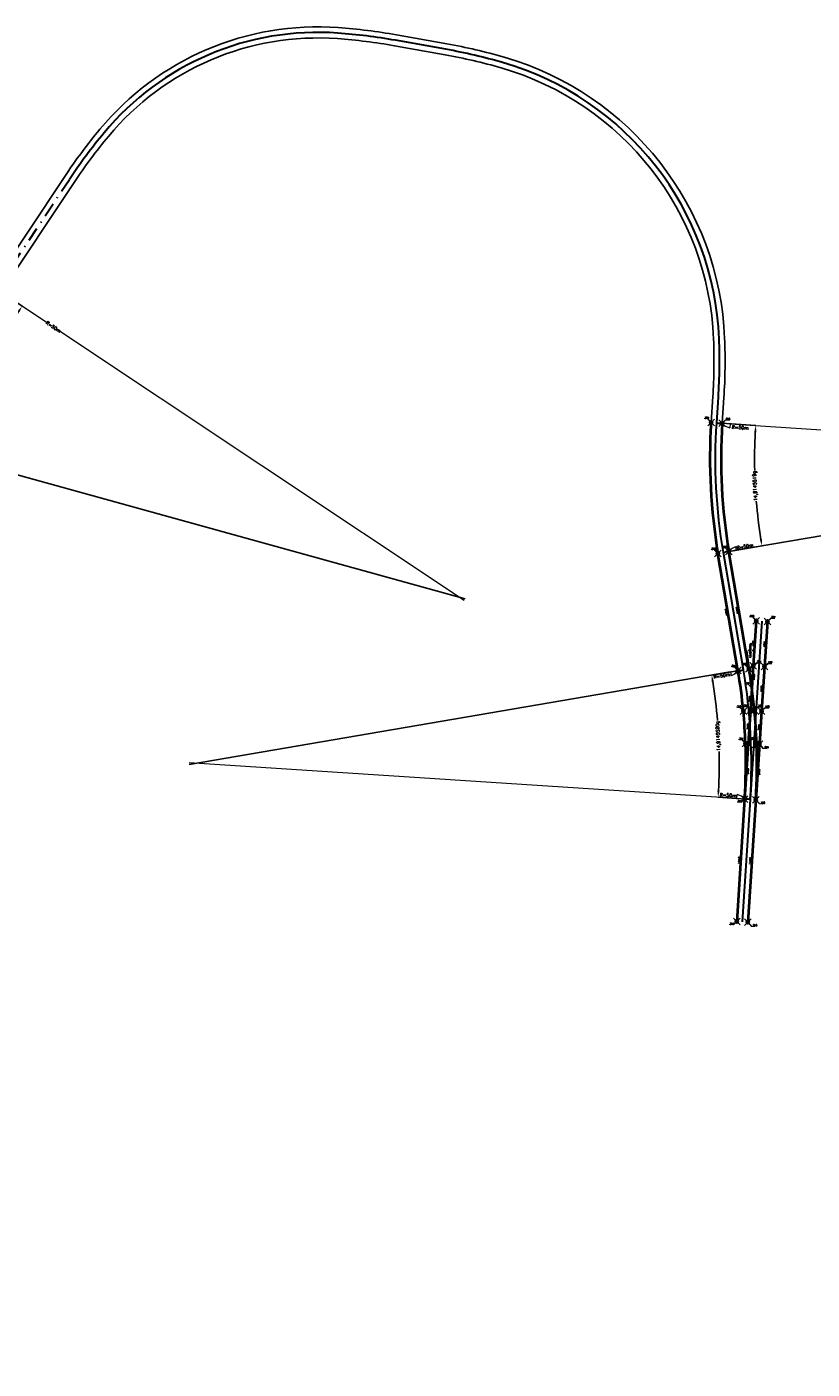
# Model space of a CAD drawing. Header units: metres. Extents: x 6603774 to 6604307, y 5739787 to 5740703.
# Tile 28 of 30: x 6604125 to 6604195, y 5739908 to 5740029. Entities that reach past the tile are written whole.
import ezdxf

# ---------------------------------------------------------------- set-up
doc = ezdxf.new("R2010")
doc.units = ezdxf.units.M
doc.header["$PDMODE"] = 35
doc.header["$PDSIZE"] = 0.3
doc.linetypes.add('DASHDOT', pattern=[25.4, 12.7, -6.35, 0, -6.35])
doc.layers.add('-punkty-specyf', color=7, linetype='Continuous')
for name, color, linetype, lineweight in [('-spec-dług-szyn', 7, 'Continuous', 20), ('-spec-wym-k-zewn', 30, 'Continuous', 13), ('-spec-wym-kąt-blok', 160, 'Continuous', 13), ('mat-szyna 76C1(VK Ri60)', 3, 'Continuous', 40), ('mat-szyna R60R2', 7, 'Continuous', 40), ('OSIE_TORU', 10, 'DASHDOT', 30), ('szyna 59R2 (między zwr. a krzyż.)', 222, 'Continuous', 40), ('szyna 60R2 (między zwr. a krzyż.)', 254, 'Continuous', 40), ('T_szyny 60R2 R290', 14, 'Continuous', 40), ('wsp-KrzyżownicRZ', 1, 'Continuous', 15), ('wsp-tocznej-szyn RZ', 114, 'Continuous', 15), ('zwrotnica R50m', 140, 'Continuous', 40)]:
    doc.layers.add(name, color=color, linetype=linetype, lineweight=lineweight)
doc.styles.add('dług-szyn', font='txt.shx')
doc.styles.add('prom-specyf', font='txt.shx')
doc.styles.add('WSP', font='txt.shx', dxfattribs={"width": 0.8})
doc.dimstyles.new('Długości-szyn-spec', dxfattribs={"dimtxt": 0.15, "dimasz": 0.01, "dimexe": 1.25, "dimexo": 0, "dimgap": 0, "dimtad": 0, "dimdec": 0, "dimlfac": 1000, "dimtxsty": 'dług-szyn', "dimblk": 'NONE', "dimcen": 0, "dimse1": 1, "dimse2": 1, "dimsd1": 1, "dimsd2": 1, "dimaunit": 1, "dimadec": 3, "dimazin": 0, "dimtfac": 1, "dimtdec": 0, "dimtmove": 0, "dimatfit": 3, "dimldrblk": 'NONE', "dimfxl": 1, "dimtolj": 1, "dimarcsym": 0})
doc.dimstyles.new('krzyz-tory-w-100-kąty', dxfattribs={"dimtxt": 0.15, "dimasz": 0.15, "dimexe": 0, "dimexo": 0, "dimgap": 0.03, "dimtad": 0, "dimdec": 0, "dimtxsty": 'prom-specyf', "dimcen": 0, "dimaunit": 2, "dimadec": 7, "dimazin": 0, "dimtfac": 1, "dimtdec": 0, "dimtmove": 0, "dimatfit": 3, "dimfxl": 1, "dimarcsym": 0})
doc.dimstyles.new('Strzałka -pra-duża-spec', dxfattribs={"dimtxt": 0.3, "dimasz": 1.2, "dimexe": 0, "dimexo": 0, "dimgap": 0.005, "dimtad": 3, "dimjust": 1, "dimdec": 0, "dimzin": 0, "dimdsep": 46, "dimtxsty": 'prom-specyf', "dimblk": 'STRZAŁKA1', "dimcen": 0, "dimdle": 0.6, "dimclrd": 256, "dimadec": 0, "dimazin": 0, "dimtfac": 0.75, "dimtdec": 0, "dimtofl": 0, "dimtmove": 2, "dimatfit": 3, "dimfxl": 1, "dimtolj": 1, "dimtzin": 0, "dimlwd": -1, "dimarcsym": 0})
doc.dimstyles.new('Strzałka le-duża-spec', dxfattribs={"dimtxt": 0.3, "dimasz": 1.2, "dimexe": 0, "dimexo": 0, "dimgap": 0.02, "dimtad": 1, "dimdec": 0, "dimzin": 0, "dimdsep": 46, "dimtxsty": 'prom-specyf', "dimblk": 'STZRAŁKA-LEWA', "dimcen": 0, "dimdle": 0.6, "dimadec": 0, "dimazin": 0, "dimtfac": 0.75, "dimtdec": 0, "dimtofl": 0, "dimtmove": 2, "dimatfit": 3, "dimfxl": 1, "dimtolj": 1, "dimtzin": 0, "dimarcsym": 0})
doc.dimstyles.new('tory-w-100-kąty', dxfattribs={"dimtxt": 0.15, "dimasz": 0.6, "dimexe": 0, "dimexo": 0, "dimgap": 0, "dimtad": 0, "dimdec": 0, "dimtxsty": 'prom-specyf', "dimcen": 0, "dimaunit": 2, "dimadec": 7, "dimazin": 0, "dimtfac": 1, "dimtdec": 0, "dimtmove": 0, "dimatfit": 3, "dimfxl": 1, "dimarcsym": 0})

# ---------------------------------------------------------------- blocks, each defined once
blk = doc.blocks.new('STZRAŁKA-LEWA')
for p, q in [((-1, 0), (0, 0)), ((0, 0), (-1, -0.3)), ((-1, 0), (-1, -0.3))]:
    blk.add_line(p, q)
blk = doc.blocks.new('*D89')
at = {"layer": '-spec-wym-k-zewn', "color": 0, "lineweight": -2, "transparency": 16777216}
blk.add_line((6604163.96, 5739977.54), (6604116.35, 5739990.72), dxfattribs=at)
at = {"layer": 'Defpoints', "color": 0, "transparency": 16777216}
for p in [(6604115.2, 5739991.04), (6604163.39, 5739977.7)]:
    blk.add_point(p, dxfattribs=at)
at = {"layer": '-spec-wym-k-zewn', "color": 0, "lineweight": -2, "transparency": 16777216, "xscale": 1.2, "yscale": 1.2, "zscale": 1.2, "rotation": 164.5225673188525}
blk.add_blockref('STZRAŁKA-LEWA', (6604115.2, 5739991.04), dxfattribs=at)
at = {"layer": '-spec-wym-k-zewn', "color": 0, "transparency": 16777216, "insert": (6604117.25, 5739990.69), "char_height": 0.3, "attachment_point": 5, "rotation": 344.5226, "style": 'prom-specyf'}
blk.add_mtext('\\A1;R=50m', dxfattribs=at)
blk = doc.blocks.new('STRZAŁKA1')
for p, q in [((0, 0), (-1, 0.3)), ((-1, 0), (-1, 0.3)), ((-1, 0), (0, 0))]:
    blk.add_line(p, q)
blk = doc.blocks.new('*D90')
at = {"layer": '-spec-wym-k-zewn', "transparency": 16777216}
for p, q in [((6604122.77, 5740004.76), (6604126.33, 5740002.39)), ((6604163.88, 5739977.37), (6604127.46, 5740001.63))]:
    blk.add_line(p, q, dxfattribs=at)
at = {"layer": 'Defpoints', "color": 0, "transparency": 16777216}
for p in [(6604121.77, 5740005.42), (6604163.39, 5739977.7)]:
    blk.add_point(p, dxfattribs=at)
at = {"layer": '-spec-wym-k-zewn', "transparency": 16777216, "xscale": 1.2, "yscale": 1.2, "zscale": 1.2, "rotation": 146.3276949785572}
blk.add_blockref('STRZAŁKA1', (6604121.77, 5740005.42), dxfattribs=at)
at = {"layer": '-spec-wym-k-zewn', "color": 0, "transparency": 16777216, "insert": (6604126.89, 5740002.01), "char_height": 0.3, "attachment_point": 5, "rotation": 326.3277, "style": 'prom-specyf'}
blk.add_mtext('\\A1;R=50m', dxfattribs=at)
blk = doc.blocks.new('*D123')
at = {"layer": '-spec-wym-k-zewn', "color": 0, "lineweight": -2, "transparency": 16777216}
for p, q in [((6604121.77, 5740005.42), (6604124.09, 5740003.88)), ((6604115.2, 5739991.04), (6604117.88, 5739990.3))]:
    blk.add_line(p, q, dxfattribs=at)
for start, end in [(147.0557, 153.6654), (157.1849, 163.7945)]:
    blk.add_arc((6604163.39, 5739977.7), 47.22, start, end, dxfattribs=at)
at = {"layer": '-spec-wym-k-zewn', "color": 0, "transparency": 16777216}
for points in [[(6604123.68, 5740003.43), (6604123.84, 5740003.32), (6604124.09, 5740003.88)], [(6604118.14, 5739990.85), (6604117.95, 5739990.9), (6604117.88, 5739990.3)]]:
    blk.add_solid(points, dxfattribs=at)
at = {"layer": 'Defpoints', "color": 0, "transparency": 16777216}
for p in [(6604121.77, 5740005.42), (6604121.54, 5739999.58), (6604115.2, 5739991.04), (6604163.39, 5739977.7)]:
    blk.add_point(p, dxfattribs=at)
at = {"layer": '-spec-wym-k-zewn', "color": 0, "transparency": 16777216, "insert": (6604120.44, 5739997.34), "char_height": 0.3, "attachment_point": 5, "rotation": 65.4251, "style": 'prom-specyf'}
blk.add_mtext('20,2165248g', dxfattribs=at)
blk = doc.blocks.new('*D339')
at = {"layer": '-spec-wym-kąt-blok', "color": 0, "lineweight": -2, "transparency": 16777216}
for p, q in [((6604189.75, 5739969.65), (6604189.31, 5739972.86)), ((6604189.9, 5739971.5), (6604189.99, 5739972.88))]:
    blk.add_line(p, q, dxfattribs=at)
for start, end in [(94.187, 95.1565), (88.8117, 89.7841)]:
    blk.add_arc((6604189.77, 5739969.5), 3.39, start, end, dxfattribs=at)
at = {"layer": '-spec-wym-kąt-blok', "color": 0, "transparency": 16777216}
for points in [[(6604189.46, 5739972.85), (6604189.46, 5739972.9), (6604189.31, 5739972.86)], [(6604189.84, 5739972.91), (6604189.84, 5739972.86), (6604189.99, 5739972.88)]]:
    blk.add_solid(points, dxfattribs=at)
at = {"layer": 'Defpoints', "color": 0, "transparency": 16777216}
for p in [(6604189.76, 5739972.89), (6604189.9, 5739971.5), (6604189.75, 5739969.65), (6604189.77, 5739969.5), (6604189.77, 5739969.5)]:
    blk.add_point(p, dxfattribs=at)
at = {"layer": '-spec-wym-kąt-blok', "color": 0, "transparency": 16777216, "insert": (6604189.65, 5739972.88), "char_height": 0.15, "attachment_point": 5, "rotation": 90, "style": 'prom-specyf'}
blk.add_mtext('12,6902068g', dxfattribs=at)
blk = doc.blocks.new('Wsp-pg50(s)')
for p, q in [((0, 0), (315, 315)), ((315, 315), (645, 315))]:
    blk.add_line(p, q)
at = {"style": 'WSP', "width": 0.8}
blk.add_attdef('WSP', (330, 352), '', height=150, dxfattribs=at)
blk = doc.blocks.new('*D340')
at = {"layer": 'Defpoints', "color": 0, "transparency": 16777216}
for p in [(6604188.99, 5739959.53), (6604189.12, 5739959.52), (6604188.4, 5739948.49)]:
    blk.add_point(p, dxfattribs=at)
at = {"layer": '-spec-dług-szyn', "color": 0, "transparency": 16777216, "insert": (6604188.63, 5739954.01), "char_height": 0.15, "attachment_point": 5, "rotation": 86.2735, "style": 'dług-szyn'}
blk.add_mtext('\\A1;11052', dxfattribs=at)
blk = doc.blocks.new('_None')
blk = doc.blocks.new('*D341')
at = {"layer": 'Defpoints', "color": 0, "transparency": 16777216}
for p in [(6604189.44, 5739964.51), (6604189.57, 5739964.5), (6604189.12, 5739959.52)]:
    blk.add_point(p, dxfattribs=at)
at = {"layer": '-spec-dług-szyn', "color": 0, "transparency": 16777216, "insert": (6604189.4, 5739962.01), "char_height": 0.15, "attachment_point": 5, "rotation": 86.2735, "style": 'dług-szyn'}
blk.add_mtext('\\A1;5000', dxfattribs=at)
blk = doc.blocks.new('*D342')
at = {"layer": 'Defpoints', "color": 0, "transparency": 16777216}
for p in [(6604189.51, 5739967.51), (6604189.64, 5739967.5), (6604189.44, 5739964.51)]:
    blk.add_point(p, dxfattribs=at)
at = {"layer": '-spec-dług-szyn', "color": 0, "transparency": 16777216, "insert": (6604189.41, 5739966.02), "char_height": 0.15, "attachment_point": 5, "rotation": 86.2735, "style": 'dług-szyn'}
blk.add_mtext('\\A1;3000', dxfattribs=at)
blk = doc.blocks.new('*D343')
at = {"layer": 'Defpoints', "color": 0, "transparency": 16777216}
for p in [(6604189.64, 5739969.51), (6604189.77, 5739969.5), (6604189.64, 5739967.5)]:
    blk.add_point(p, dxfattribs=at)
at = {"layer": '-spec-dług-szyn', "color": 0, "transparency": 16777216, "insert": (6604189.58, 5739968.51), "char_height": 0.15, "attachment_point": 5, "rotation": 86.2735, "style": 'dług-szyn'}
blk.add_mtext('\\A1;2000', dxfattribs=at)
blk = doc.blocks.new('*D344')
at = {"layer": 'Defpoints', "color": 0, "transparency": 16777216}
for p in [(6604189.77, 5739971.5), (6604189.9, 5739971.5), (6604189.77, 5739969.5)]:
    blk.add_point(p, dxfattribs=at)
at = {"layer": '-spec-dług-szyn', "color": 0, "transparency": 16777216, "insert": (6604189.94, 5739970.49), "char_height": 0.15, "attachment_point": 5, "rotation": 86.2735, "style": 'dług-szyn'}
blk.add_mtext('\\A1;2000', dxfattribs=at)
blk = doc.blocks.new('*D345')
at = {"layer": 'Defpoints', "color": 0, "transparency": 16777216}
for p in [(6604190.04, 5739975.58), (6604190.16, 5739975.57), (6604189.9, 5739971.5)]:
    blk.add_point(p, dxfattribs=at)
at = {"layer": '-spec-dług-szyn', "color": 0, "transparency": 16777216, "insert": (6604189.9, 5739973.54), "char_height": 0.15, "attachment_point": 5, "rotation": 86.2735, "style": 'dług-szyn'}
blk.add_mtext('\\A1;4081', dxfattribs=at)
blk = doc.blocks.new('*D346')
at = {"layer": 'Defpoints', "color": 0, "transparency": 16777216}
for p in [(6604189.99, 5739959.46), (6604190.11, 5739959.46), (6604189.4, 5739948.43)]:
    blk.add_point(p, dxfattribs=at)
at = {"layer": '-spec-dług-szyn', "color": 0, "transparency": 16777216, "insert": (6604189.63, 5739953.95), "char_height": 0.15, "attachment_point": 5, "rotation": 86.2735, "style": 'dług-szyn'}
blk.add_mtext('\\A1;11052', dxfattribs=at)
blk = doc.blocks.new('*D347')
at = {"layer": 'Defpoints', "color": 0, "transparency": 16777216}
for p in [(6604190.44, 5739964.45), (6604190.57, 5739964.44), (6604190.11, 5739959.46)]:
    blk.add_point(p, dxfattribs=at)
at = {"layer": '-spec-dług-szyn', "color": 0, "transparency": 16777216, "insert": (6604190.41, 5739961.94), "char_height": 0.15, "attachment_point": 5, "rotation": 86.2735, "style": 'dług-szyn'}
blk.add_mtext('\\A1;5000', dxfattribs=at)
blk = doc.blocks.new('*D348')
at = {"layer": 'Defpoints', "color": 0, "transparency": 16777216}
for p in [(6604190.51, 5739967.45), (6604190.63, 5739967.44), (6604190.44, 5739964.45)]:
    blk.add_point(p, dxfattribs=at)
at = {"layer": '-spec-dług-szyn', "color": 0, "transparency": 16777216, "insert": (6604190.41, 5739965.95), "char_height": 0.15, "attachment_point": 5, "rotation": 86.2735, "style": 'dług-szyn'}
blk.add_mtext('\\A1;3000', dxfattribs=at)
blk = doc.blocks.new('*D349')
at = {"layer": 'Defpoints', "color": 0, "transparency": 16777216}
for p in [(6604190.77, 5739971.44), (6604190.89, 5739971.43), (6604190.63, 5739967.44)]:
    blk.add_point(p, dxfattribs=at)
at = {"layer": '-spec-dług-szyn', "color": 0, "transparency": 16777216, "insert": (6604190.64, 5739969.44), "char_height": 0.15, "attachment_point": 5, "rotation": 86.2735, "style": 'dług-szyn'}
blk.add_mtext('\\A1;4000', dxfattribs=at)
blk = doc.blocks.new('*D350')
at = {"layer": 'Defpoints', "color": 0, "transparency": 16777216}
for p in [(6604191.03, 5739975.51), (6604191.16, 5739975.5), (6604190.89, 5739971.43)]:
    blk.add_point(p, dxfattribs=at)
at = {"layer": '-spec-dług-szyn', "color": 0, "transparency": 16777216, "insert": (6604190.9, 5739973.48), "char_height": 0.15, "attachment_point": 5, "rotation": 86.2735, "style": 'dług-szyn'}
blk.add_mtext('\\A1;4081', dxfattribs=at)
blk = doc.blocks.new('*D359')
at = {"layer": 'Defpoints', "color": 0, "transparency": 16777216}
for p in [(6604186.58, 5739981.59), (6604186.71, 5739981.61), (6604188.51, 5739971.08)]:
    blk.add_point(p, dxfattribs=at)
at = {"layer": '-spec-dług-szyn', "color": 0, "transparency": 16777216, "insert": (6604187.48, 5739976.32), "char_height": 0.15, "attachment_point": 5, "rotation": 99.6966, "style": 'dług-szyn'}
blk.add_mtext('\\A1;10689', dxfattribs=at)
blk = doc.blocks.new('*D360')
at = {"layer": 'Defpoints', "color": 0, "transparency": 16777216}
for p in [(6604187.56, 5739981.76), (6604187.7, 5739981.78), (6604189.5, 5739971.24)]:
    blk.add_point(p, dxfattribs=at)
at = {"layer": '-spec-dług-szyn', "color": 0, "transparency": 16777216, "insert": (6604188.46, 5739976.49), "char_height": 0.15, "attachment_point": 5, "rotation": 99.6966, "style": 'dług-szyn'}
blk.add_mtext('\\A1;10689', dxfattribs=at)
blk = doc.blocks.new('*D362')
at = {"layer": '-spec-wym-k-zewn', "transparency": 16777216}
blk.add_line((6604187.79, 5739993.29), (6604237.09, 5739990.08), dxfattribs=at)
at = {"layer": 'Defpoints', "color": 0, "transparency": 16777216}
for p in [(6604186.6, 5739993.37), (6604236.49, 5739990.12)]:
    blk.add_point(p, dxfattribs=at)
at = {"layer": '-spec-wym-k-zewn', "transparency": 16777216, "xscale": 1.2, "yscale": 1.2, "zscale": 1.2, "rotation": 176.2734935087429}
blk.add_blockref('STRZAŁKA1', (6604186.6, 5739993.37), dxfattribs=at)
at = {"layer": '-spec-wym-k-zewn', "color": 0, "transparency": 16777216, "insert": (6604188.7, 5739992.95), "char_height": 0.3, "attachment_point": 5, "rotation": 356.2735, "style": 'prom-specyf'}
blk.add_mtext('\\A1;R=50m', dxfattribs=at)
blk = doc.blocks.new('*D363')
at = {"layer": '-spec-wym-k-zewn', "color": 0, "lineweight": -2, "transparency": 16777216}
blk.add_line((6604237.08, 5739990.22), (6604188.39, 5739981.9), dxfattribs=at)
at = {"layer": 'Defpoints', "color": 0, "transparency": 16777216}
for p in [(6604236.49, 5739990.12), (6604187.21, 5739981.7)]:
    blk.add_point(p, dxfattribs=at)
at = {"layer": '-spec-wym-k-zewn', "color": 0, "lineweight": -2, "transparency": 16777216, "xscale": 1.2, "yscale": 1.2, "zscale": 1.2, "rotation": 189.6965902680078}
blk.add_blockref('STZRAŁKA-LEWA', (6604187.21, 5739981.7), dxfattribs=at)
at = {"layer": '-spec-wym-k-zewn', "color": 0, "transparency": 16777216, "insert": (6604189.14, 5739982.25), "char_height": 0.3, "attachment_point": 5, "rotation": 9.6966, "style": 'prom-specyf'}
blk.add_mtext('\\A1;R=50m', dxfattribs=at)
blk = doc.blocks.new('*D364')
at = {"layer": '-spec-wym-k-zewn', "color": 0, "lineweight": -2, "transparency": 16777216}
blk.add_line((6604139.13, 5739962.64), (6604187.82, 5739970.96), dxfattribs=at)
at = {"layer": 'Defpoints', "color": 0, "transparency": 16777216}
for p in [(6604189.01, 5739971.16), (6604139.72, 5739962.74)]:
    blk.add_point(p, dxfattribs=at)
at = {"layer": '-spec-wym-k-zewn', "color": 0, "lineweight": -2, "transparency": 16777216, "xscale": 1.2, "yscale": 1.2, "zscale": 1.2, "rotation": 9.696590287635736}
blk.add_blockref('STZRAŁKA-LEWA', (6604189.01, 5739971.16), dxfattribs=at)
at = {"layer": '-spec-wym-k-zewn', "color": 0, "transparency": 16777216, "insert": (6604187.05, 5739970.62), "char_height": 0.3, "attachment_point": 5, "rotation": 9.6966, "style": 'prom-specyf'}
blk.add_mtext('\\A1;R=50m', dxfattribs=at)
blk = doc.blocks.new('*D365')
at = {"layer": '-spec-wym-k-zewn', "transparency": 16777216}
blk.add_line((6604188.42, 5739959.57), (6604139.12, 5739962.78), dxfattribs=at)
at = {"layer": 'Defpoints', "color": 0, "transparency": 16777216}
for p in [(6604139.72, 5739962.74), (6604189.62, 5739959.49)]:
    blk.add_point(p, dxfattribs=at)
at = {"layer": '-spec-wym-k-zewn', "transparency": 16777216, "xscale": 1.2, "yscale": 1.2, "zscale": 1.2, "rotation": 356.2734935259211}
blk.add_blockref('STRZAŁKA1', (6604189.62, 5739959.49), dxfattribs=at)
at = {"layer": '-spec-wym-k-zewn', "color": 0, "transparency": 16777216, "insert": (6604187.62, 5739959.86), "char_height": 0.3, "attachment_point": 5, "rotation": 356.2735, "style": 'prom-specyf'}
blk.add_mtext('\\A1;R=50m', dxfattribs=at)
blk = doc.blocks.new('*D366')
at = {"layer": '-spec-wym-k-zewn', "color": 0, "lineweight": -2, "transparency": 16777216}
for p, q in [((6604189.01, 5739971.16), (6604186.15, 5739970.67)), ((6604189.62, 5739959.49), (6604186.73, 5739959.68))]:
    blk.add_line(p, q, dxfattribs=at)
for start, end in [(4.6881, 8.9668), (357.0033, 1.2819)]:
    blk.add_arc((6604139.72, 5739962.74), 47.11, start, end, dxfattribs=at)
at = {"layer": '-spec-wym-k-zewn', "color": 0, "transparency": 16777216}
for points in [[(6604186.15, 5739970.06), (6604186.35, 5739970.1), (6604186.15, 5739970.67)], [(6604186.86, 5739960.27), (6604186.66, 5739960.28), (6604186.73, 5739959.68)]]:
    blk.add_solid(points, dxfattribs=at)
at = {"layer": 'Defpoints', "color": 0, "transparency": 16777216}
for p in [(6604189.01, 5739971.16), (6604186.63, 5739967.03), (6604139.72, 5739962.74), (6604189.62, 5739959.49)]:
    blk.add_point(p, dxfattribs=at)
at = {"layer": '-spec-wym-k-zewn', "color": 0, "transparency": 16777216, "insert": (6604186.76, 5739965.19), "char_height": 0.3, "attachment_point": 5, "rotation": 92.985, "style": 'prom-specyf'}
blk.add_mtext('14,9145520g', dxfattribs=at)
blk = doc.blocks.new('*D367')
at = {"layer": '-spec-wym-k-zewn', "color": 0, "lineweight": -2, "transparency": 16777216}
for p, q in [((6604186.6, 5739993.37), (6604190.11, 5739993.14)), ((6604187.21, 5739981.7), (6604190.68, 5739982.29))]:
    blk.add_line(p, q, dxfattribs=at)
for start, end in [(177.0131, 181.2898), (184.6803, 188.9569)]:
    blk.add_arc((6604236.49, 5739990.12), 46.48, start, end, dxfattribs=at)
at = {"layer": '-spec-wym-k-zewn', "color": 0, "transparency": 16777216}
for points in [[(6604189.98, 5739992.55), (6604190.18, 5739992.53), (6604190.11, 5739993.14)], [(6604190.68, 5739982.9), (6604190.48, 5739982.87), (6604190.68, 5739982.29)]]:
    blk.add_solid(points, dxfattribs=at)
at = {"layer": 'Defpoints', "color": 0, "transparency": 16777216}
for p in [(6604186.6, 5739993.37), (6604190.02, 5739989.51), (6604236.49, 5739990.12), (6604187.21, 5739981.7)]:
    blk.add_point(p, dxfattribs=at)
at = {"layer": '-spec-wym-k-zewn', "color": 0, "transparency": 16777216, "insert": (6604190.08, 5739987.7), "char_height": 0.3, "attachment_point": 5, "rotation": 92.985, "style": 'prom-specyf'}
blk.add_mtext('14,9145519g', dxfattribs=at)

msp = doc.modelspace()

# ---------------------------------------------------------------- linework, layer by layer
at = {"layer": '-punkty-specyf'}
for p in [(6604186.0985, 5739993.4001), (6604187.0964, 5739993.3351), (6604187.6989, 5739981.7806), (6604186.7132, 5739981.6122), (6604190.1613, 5739975.5684), (6604191.1592, 5739975.5034), (6604188.5136, 5739971.0756), (6604189.4993, 5739971.2441), (6604189.8961, 5739971.4957), (6604190.894, 5739971.4307), (6604188.999, 5739967.4186), (6604189.6361, 5739967.5042), (6604189.9946, 5739967.5132), (6604190.634, 5739967.4392), (6604189.1888, 5739964.5185), (6604189.4411, 5739964.5105), (6604190.1881, 5739964.5544), (6604190.439, 5739964.4455), (6604189.1162, 5739959.5211), (6604190.114, 5739959.4561), (6604188.3978, 5739948.4923), (6604189.3957, 5739948.4273)]:
    msp.add_point(p, dxfattribs=at)
at = {"layer": '-spec-wym-kąt-blok'}
msp.add_line((6604189.7661, 5739969.5), (6604189.746, 5739969.6486), dxfattribs=at)
at = {"flags": 128}
for points in [[(6604187.0964, 5739993.3351), (6604187.248, 5739995.6631, 0.0261874), (6604187.3151, 5740000.9489, 0.32304947), (6604167.4694, 5740026.2774, 0.02618592), (6604162.3216, 5740027.4767), (6604157.7786, 5740028.2871, 0.02618592), (6604152.5333, 5740028.9417, 0.24211839), (6604131.0763, 5740019.7865, 0.02618592), (6604127.9194, 5740015.5468)], [(6604186.0985, 5739993.4001), (6604186.2502, 5739995.7281, 0.0261874), (6604186.3158, 5740000.9092, 0.32304947), (6604167.1918, 5740025.3167, 0.02618592), (6604162.146, 5740026.4922), (6604157.603, 5740027.3026, 0.02618592), (6604152.4616, 5740027.9443, 0.24211839), (6604131.8461, 5740019.1481, 0.02618592), (6604128.7516, 5740014.9924)]]:
    msp.add_lwpolyline(points, format="xyb", dxfattribs=at)
for points in [[(6604121.3579, 5740005.698), (6604127.9195, 5740015.547)], [(6604122.1901, 5740005.1436), (6604128.7517, 5740014.9926)]]:
    msp.add_lwpolyline(points, dxfattribs=at)
at = {"layer": 'mat-szyna 76C1(VK Ri60)', "ltscale": 3}
for p, q in [((6604189.8961, 5739971.4957), (6604189.7661, 5739969.5)), ((6604190.894, 5739971.4307), (6604190.634, 5739967.4392)), ((6604189.7661, 5739969.5), (6604189.6361, 5739967.5042))]:
    msp.add_line(p, q, dxfattribs=at)
at = {"layer": 'mat-szyna 76C1(VK Ri60)', "ltscale": 3, "flags": 128}
for points in [[(6604188.999, 5739967.4186, 0.01863813), (6604188.5136, 5739971.0756)], [(6604189.7661, 5739969.5, 0.0087352), (6604189.4993, 5739971.2441)], [(6604189.9946, 5739967.5132, 0.00990131), (6604189.7661, 5739969.5)]]:
    msp.add_lwpolyline(points, format="xyb", dxfattribs=at)
at = {"layer": 'mat-szyna R60R2'}
for p, q in [((6604188.5136, 5739971.0756), (6604186.7132, 5739981.6122)), ((6604189.4993, 5739971.2441), (6604187.6989, 5739981.7806)), ((6604190.1613, 5739975.5684), (6604189.8961, 5739971.4957)), ((6604191.1592, 5739975.5034), (6604190.894, 5739971.4307)), ((6604189.1161, 5739959.5211), (6604188.3978, 5739948.4923)), ((6604190.114, 5739959.4561), (6604189.3957, 5739948.4273))]:
    msp.add_line(p, q, dxfattribs=at)
at = {"layer": 'OSIE_TORU', "linetype": 'ByBlock', "ltscale": 0.1}
msp.add_line((6604190.6603, 5739975.5359), (6604188.8968, 5739948.4598), dxfattribs=at)
at = {"layer": 'OSIE_TORU', "linetype": 'ByBlock', "ltscale": 0.1, "flags": 128}
msp.add_lwpolyline([(6604189.6151, 5739959.4886, 0.05863637), (6604189.0065, 5739971.1598), (6604187.2061, 5739981.6964, -0.05863637), (6604186.5975, 5739993.3676), (6604186.7491, 5739995.6956, 0.0261874), (6604186.8155, 5740000.9291, 0.32304947), (6604167.3306, 5740025.797, 0.02618592), (6604162.2338, 5740026.9844), (6604157.6908, 5740027.7948, 0.02618592), (6604152.4975, 5740028.443, 0.24211839), (6604131.4612, 5740019.4673, 0.02618592), (6604128.3355, 5740015.2696)], format="xyb", dxfattribs=at)
at = {"layer": 'OSIE_TORU', "ltscale": 0.1, "flags": 128}
msp.add_lwpolyline([(6604026.6969, 5739853.6912, 0.07955732), (6604033.2726, 5739868.0704, -0.07955732), (6604039.8483, 5739882.4495), (6604128.3356, 5740015.2698)], format="xyb", dxfattribs=at)
at = {"layer": 'szyna 59R2 (między zwr. a krzyż.)', "flags": 128}
for points in [[(6604189.1888, 5739964.5185, 0.01468187), (6604188.999, 5739967.4186)], [(6604190.1881, 5739964.5544, 0.01468192), (6604189.9946, 5739967.5132)]]:
    msp.add_lwpolyline(points, format="xyb", dxfattribs=at)
at = {"layer": 'szyna 60R2 (między zwr. a krzyż.)'}
for p, q in [((6604189.6361, 5739967.5042), (6604189.4411, 5739964.5105)), ((6604190.634, 5739967.4392), (6604190.439, 5739964.4455))]:
    msp.add_line(p, q, dxfattribs=at)
at = {"layer": 'T_szyny 60R2 R290', "ltscale": 3}
for radius in [50.5, 49.5]:
    msp.add_arc((6604236.4918, 5739990.1179), radius, 176.273494, 189.69659, dxfattribs=at)
at = {"layer": 'zwrotnica R50m'}
for p, q in [((6604189.4411, 5739964.5105), (6604189.1161, 5739959.5211)), ((6604190.439, 5739964.4455), (6604190.114, 5739959.4561))]:
    msp.add_line(p, q, dxfattribs=at)
at = {"layer": 'zwrotnica R50m', "flags": 128}
for points in [[(6604189.1161, 5739959.5211, 0.02525789), (6604189.1888, 5739964.5185, 0.02525789)], [(6604190.114, 5739959.4561, 0.02525784), (6604190.1881, 5739964.5544, 0.02525784)]]:
    msp.add_lwpolyline(points, format="xyb", dxfattribs=at)

# ---------------------------------------------------------------- block references
at = {"layer": 'wsp-KrzyżownicRZ'}
ref = msp.add_blockref('Wsp-pg50(s)', (6604189.7661, 5739969.5), dxfattribs=dict(at, xscale=-0.0009999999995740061, yscale=0.0009999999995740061, zscale=0.0009999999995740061, rotation=356.2734935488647))
ref.add_attrib('WSP', 'K12', (6604189.1696, 5739969.8779), dxfattribs={"layer": '0', "height": 0.15, "rotation": 356.273494, "style": 'WSP', "width": 0.8})
at = {"layer": 'wsp-tocznej-szyn RZ'}
ref = msp.add_blockref('Wsp-pg50(s)', (6604186.0985, 5739993.4001), dxfattribs=dict(at, xscale=-0.0009999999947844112, yscale=0.0009999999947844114, zscale=0.0009999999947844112, rotation=356.2734934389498))
ref.add_attrib('WSP', '237', (6604185.5441, 5739993.7628), dxfattribs={"layer": '0', "height": 0.15, "rotation": 356.273494, "style": 'WSP', "width": 0.8})
at = {"layer": 'wsp-tocznej-szyn RZ', "xscale": 0.0009999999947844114, "yscale": 0.0009999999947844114, "zscale": 0.0009999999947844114, "rotation": 356.2734934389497}
for p, values in [((6604187.0964, 5739993.3351), {'WSP': '238'}), ((6604191.1592, 5739975.5034), {'WSP': '234'}), ((6604189.8961, 5739971.4957), {'WSP': '231'}), ((6604190.894, 5739971.4307), {'WSP': '232'}), ((6604189.9946, 5739967.5132), {'WSP': '227'}), ((6604190.634, 5739967.4392), {'WSP': '228'})]:
    msp.add_blockref('Wsp-pg50(s)', p, dxfattribs=at).add_auto_attribs(values)
at = {"layer": 'wsp-tocznej-szyn RZ'}
ref = msp.add_blockref('Wsp-pg50(s)', (6604187.6989, 5739981.7806), dxfattribs=dict(at, xscale=-0.0009999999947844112, yscale=0.0009999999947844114, zscale=0.0009999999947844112, rotation=356.2734934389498))
ref.add_attrib('WSP', '236', (6604187.1445, 5739982.1432), dxfattribs={"layer": '0', "height": 0.15, "rotation": 356.273494, "style": 'WSP', "width": 0.8})
ref = msp.add_blockref('Wsp-pg50(s)', (6604186.7132, 5739981.6122), dxfattribs=dict(at, xscale=-0.0009999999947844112, yscale=0.0009999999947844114, zscale=0.0009999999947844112, rotation=356.2734934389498))
ref.add_attrib('WSP', '235', (6604186.1588, 5739981.9748), dxfattribs={"layer": '0', "height": 0.15, "rotation": 356.273494, "style": 'WSP', "width": 0.8})
ref = msp.add_blockref('Wsp-pg50(s)', (6604190.1613, 5739975.5684), dxfattribs=dict(at, xscale=-0.0009999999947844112, yscale=0.0009999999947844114, zscale=0.0009999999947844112, rotation=356.2734934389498))
ref.add_attrib('WSP', '233', (6604189.6069, 5739975.931), dxfattribs={"layer": '0', "height": 0.15, "rotation": 356.273494, "style": 'WSP', "width": 0.8})
ref = msp.add_blockref('Wsp-pg50(s)', (6604188.5136, 5739971.0756), dxfattribs=dict(at, xscale=-0.0009999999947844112, yscale=0.0009999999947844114, zscale=0.0009999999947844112, rotation=356.2734934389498))
ref.add_attrib('WSP', '229', (6604187.9592, 5739971.4383), dxfattribs={"layer": '0', "height": 0.15, "rotation": 356.273494, "style": 'WSP', "width": 0.8})
ref = msp.add_blockref('Wsp-pg50(s)', (6604189.4993, 5739971.2441), dxfattribs=dict(at, xscale=-0.0009999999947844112, yscale=0.0009999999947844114, zscale=0.0009999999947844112, rotation=356.2734934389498))
ref.add_attrib('WSP', '230', (6604188.9449, 5739971.6067), dxfattribs={"layer": '0', "height": 0.15, "rotation": 356.273494, "style": 'WSP', "width": 0.8})
ref = msp.add_blockref('Wsp-pg50(s)', (6604188.999, 5739967.4186), dxfattribs=dict(at, xscale=-0.0009999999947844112, yscale=0.0009999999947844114, zscale=0.0009999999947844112, rotation=356.2734934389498))
ref.add_attrib('WSP', '225', (6604188.4446, 5739967.7813), dxfattribs={"layer": '0', "height": 0.15, "rotation": 356.273494, "style": 'WSP', "width": 0.8})
ref = msp.add_blockref('Wsp-pg50(s)', (6604189.6361, 5739967.5042), dxfattribs=dict(at, xscale=-0.0009999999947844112, yscale=0.0009999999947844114, zscale=0.0009999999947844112, rotation=356.2734934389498))
ref.add_attrib('WSP', '226', (6604189.0816, 5739967.8668), dxfattribs={"layer": '0', "height": 0.15, "rotation": 356.273494, "style": 'WSP', "width": 0.8})
ref = msp.add_blockref('Wsp-pg50(s)', (6604189.1888, 5739964.5185), dxfattribs=dict(at, xscale=-0.0009999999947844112, yscale=0.0009999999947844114, zscale=0.0009999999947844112, rotation=356.2734934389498))
ref.add_attrib('WSP', '221', (6604188.6343, 5739964.8811), dxfattribs={"layer": '0', "height": 0.15, "rotation": 356.273494, "style": 'WSP', "width": 0.8})
ref = msp.add_blockref('Wsp-pg50(s)', (6604189.4411, 5739964.5105), dxfattribs=dict(at, xscale=-0.0009999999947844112, yscale=0.0009999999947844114, zscale=0.0009999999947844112, rotation=176.2734934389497))
ref.add_attrib('WSP', '222', (6604189.9263, 5739964.1818), dxfattribs={"layer": '0', "height": 0.15, "rotation": 356.273494, "style": 'WSP', "width": 0.8})
ref = msp.add_blockref('Wsp-pg50(s)', (6604190.1881, 5739964.5544), dxfattribs=dict(at, xscale=-0.0009999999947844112, yscale=0.0009999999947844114, zscale=0.0009999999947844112, rotation=356.2734934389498))
ref.add_attrib('WSP', '223', (6604189.6337, 5739964.9171), dxfattribs={"layer": '0', "height": 0.15, "rotation": 356.273494, "style": 'WSP', "width": 0.8})
ref = msp.add_blockref('Wsp-pg50(s)', (6604190.439, 5739964.4455), dxfattribs=dict(at, xscale=-0.0009999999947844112, yscale=0.0009999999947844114, zscale=0.0009999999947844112, rotation=176.2734934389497))
ref.add_attrib('WSP', '224', (6604190.9242, 5739964.1168), dxfattribs={"layer": '0', "height": 0.15, "rotation": 356.273494, "style": 'WSP', "width": 0.8})
ref = msp.add_blockref('Wsp-pg50(s)', (6604189.1162, 5739959.5211), dxfattribs=dict(at, xscale=0.0009999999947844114, yscale=0.0009999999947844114, zscale=0.0009999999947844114, rotation=176.2734934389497))
ref.add_attrib('WSP', '219', (6604188.5126, 5739959.2633), dxfattribs={"layer": '0', "height": 0.15, "rotation": 356.273494, "style": 'WSP', "width": 0.8})
ref = msp.add_blockref('Wsp-pg50(s)', (6604190.114, 5739959.4561), dxfattribs=dict(at, xscale=-0.0009999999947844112, yscale=0.0009999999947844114, zscale=0.0009999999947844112, rotation=176.2734934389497))
ref.add_attrib('WSP', '220', (6604190.5992, 5739959.1274), dxfattribs={"layer": '0', "height": 0.15, "rotation": 356.273494, "style": 'WSP', "width": 0.8})
ref = msp.add_blockref('Wsp-pg50(s)', (6604188.3978, 5739948.4923), dxfattribs=dict(at, xscale=0.0009999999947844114, yscale=0.0009999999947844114, zscale=0.0009999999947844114, rotation=176.2734934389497))
ref.add_attrib('WSP', '217', (6604187.7943, 5739948.2345), dxfattribs={"layer": '0', "height": 0.15, "rotation": 356.273494, "style": 'WSP', "width": 0.8})
ref = msp.add_blockref('Wsp-pg50(s)', (6604189.3957, 5739948.4273), dxfattribs=dict(at, xscale=-0.0009999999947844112, yscale=0.0009999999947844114, zscale=0.0009999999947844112, rotation=176.2734934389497))
ref.add_attrib('WSP', '218', (6604189.8809, 5739948.0986), dxfattribs={"layer": '0', "height": 0.15, "rotation": 356.273494, "style": 'WSP', "width": 0.8})

# ---------------------------------------------------------------- dimensions: what is measured, and where the dimension line sits
at = {"layer": '-spec-dług-szyn'}
for p1, p2, distance, picture, middle in [((6604188.5136, 5739971.0756), (6604186.7132, 5739981.6122), 0.1384, '*D359', (6604187.477, 5739976.3206)), ((6604189.4993, 5739971.2441), (6604187.6989, 5739981.7806), 0.141, '*D360', (6604188.4601, 5739976.4886)), ((6604188.3978, 5739948.4923), (6604189.1161, 5739959.5211), 0.1253, '*D340', (6604188.632, 5739954.0148)), ((6604189.3957, 5739948.4273), (6604190.114, 5739959.4561), 0.1288, '*D346', (6604189.6263, 5739953.9501))]:
    dim = msp.add_aligned_dim(p1=p1, p2=p2, distance=distance, dimstyle='Długości-szyn-spec', dxfattribs=at)
    dim.commit()
    dim.dimension.update_dxf_attribs({"geometry": picture, "text_midpoint": middle})
for base, p1, p2, picture, middle in [((6604190.0363, 5739975.5765), (6604189.8961, 5739971.4957), (6604190.1613, 5739975.5684), '*D345', (6604189.9037, 5739973.5402)), ((6604191.0307, 5739975.5117), (6604190.894, 5739971.4307), (6604191.1592, 5739975.5034), '*D350', (6604190.8981, 5739973.4754)), ((6604190.7654, 5739971.4391), (6604190.634, 5739967.4392), (6604190.894, 5739971.4307), '*D349', (6604190.6355, 5739969.4433)), ((6604189.6411, 5739969.5081), (6604189.6361, 5739967.5042), (6604189.7661, 5739969.5), '*D343', (6604189.5761, 5739968.5102)), ((6604189.5111, 5739967.5123), (6604189.4411, 5739964.5105), (6604189.6361, 5739967.5042), '*D342', (6604189.4136, 5739966.0155)), ((6604190.5055, 5739967.4476), (6604190.439, 5739964.4455), (6604190.634, 5739967.4392), '*D348', (6604190.408, 5739965.9507)), ((6604189.5659, 5739964.5024), (6604189.1161, 5739959.5211), (6604189.4411, 5739964.5105), '*D341', (6604189.4034, 5739962.0077)), ((6604190.568, 5739964.4371), (6604190.114, 5739959.4561), (6604190.439, 5739964.4455), '*D347', (6604190.4055, 5739961.9424))]:
    dim = msp.add_linear_dim(base=base, p1=p1, p2=p2, angle=266.273494, dimstyle='Długości-szyn-spec', override={"dimtmove": 1}, dxfattribs=at)
    dim.commit()
    dim.dimension.update_dxf_attribs({"geometry": picture, "text_midpoint": middle})
dim = msp.add_linear_dim(base=(6604189.7711, 5739971.5039), p1=(6604189.7661, 5739969.5), p2=(6604189.8961, 5739971.4957), angle=266.273494, dimstyle='Długości-szyn-spec', override={"dimtmove": 1}, dxfattribs=at)
dim.commit()
dim.dimension.update_dxf_attribs({"geometry": '*D344', "text_midpoint": (6604189.9428, 5739970.4926), "dimtype": 160})
at = {"layer": '-spec-wym-k-zewn'}
for base, center, p1, p2, picture, middle in [((6604121.5424810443, 5739999.5803425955), (6604163.3851498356, 5739977.6986911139), (6604121.7740388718, 5740005.4208022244), (6604115.1983679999, 5739991.0416314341), '*D123', (6604120.4434892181, 5739997.3361396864)), ((6604190.016783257, 5739989.5112538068), (6604236.4917624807, 5739990.117907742), (6604186.5974796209, 5739993.367605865), (6604187.2060877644, 5739981.6963717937), '*D367', (6604190.0758882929, 5739987.697505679)), ((6604186.630954, 5739967.0258191), (6604139.7208084, 5739962.7383139), (6604189.6150912, 5739959.4886158), (6604189.0064831, 5739971.1598499), '*D366', (6604186.7625671, 5739965.1913533))]:
    dim = msp.add_angular_dim_3p(base=base, center=center, p1=p1, p2=p2, dimstyle='tory-w-100-kąty', override={"dimtxt": 0.3}, dxfattribs=at)
    dim.commit()
    dim.dimension.update_dxf_attribs({"geometry": picture, "text_midpoint": middle})
for center, mpoint, dimstyle, picture, middle in [((6604163.3851, 5739977.6987), (6604121.774, 5740005.4208), 'Strzałka -pra-duża-spec', '*D90', (6604126.8922, 5740002.011)), ((6604236.4918, 5739990.1179), (6604186.5975, 5739993.3676), 'Strzałka -pra-duża-spec', '*D362', (6604188.6969, 5739992.9497)), ((6604163.3851, 5739977.6987), (6604115.1984, 5739991.0416), 'Strzałka le-duża-spec', '*D89', (6604117.2475, 5739990.6926)), ((6604236.4918, 5739990.1179), (6604187.2061, 5739981.6964), 'Strzałka le-duża-spec', '*D363', (6604189.1426, 5739982.251)), ((6604139.7208, 5739962.7383), (6604189.0065, 5739971.1598), 'Strzałka le-duża-spec', '*D364', (6604187.0456, 5739970.6161)), ((6604139.7208, 5739962.7383), (6604189.6151, 5739959.4886), 'Strzałka -pra-duża-spec', '*D365', (6604187.6166, 5739959.8634))]:
    dim = msp.add_radius_dim(center=center, mpoint=mpoint, dimstyle=dimstyle, override={"dimpost": 'R=<>m'}, dxfattribs=at)
    dim.commit()
    dim.dimension.update_dxf_attribs({"geometry": picture, "text_midpoint": middle, "dimtype": 164})
at = {"layer": '-spec-wym-kąt-blok'}
dim = msp.add_angular_dim_2l(base=(6604189.7613269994, 5739972.88629237), line1=((6604189.8960759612, 5739971.4957406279), (6604189.7660880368, 5739969.4999693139)), line2=((6604189.7660880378, 5739969.4999693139), (6604189.7460039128, 5739969.648618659)), dimstyle='krzyz-tory-w-100-kąty', override={"dimtmove": 2}, dxfattribs=at)
dim.commit()
dim.dimension.update_dxf_attribs({"geometry": '*D339', "text_midpoint": (6604189.6488469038, 5739972.8842655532), "text_rotation": 270})

doc.saveas('drawing.dxf')
